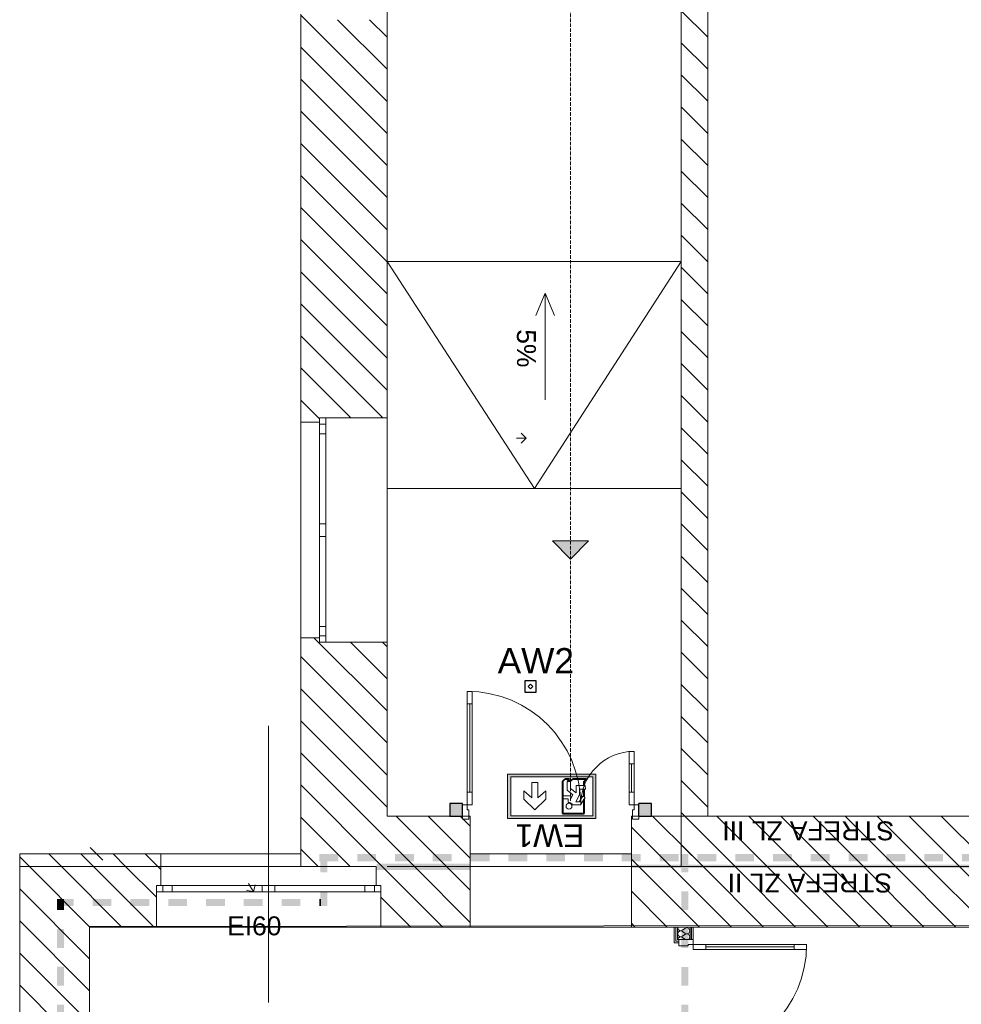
# Model space of a CAD drawing. Header units: millimetres. Extents: x -146116 to 602001, y -318793 to 100489.
# Tile 84 of 100: x 321359 to 328832, y -1383 to 6430. Entities that reach past the tile are written whole.
import ezdxf

# ---------------------------------------------------------------- set-up
doc = ezdxf.new("R2010")
doc.units = ezdxf.units.MM
doc.header["$LTSCALE"] = 0.1
doc.header["$MEASUREMENT"] = 0
doc.linetypes.add('eks Rzut parteru$0$Krawędzie ukryte', pattern=[391.222223, 282.222223, -109])
doc.layers.get('0').update_dxf_attribs({"color": 8})
for name, color, linetype, lineweight in [('eks Rzut parteru$0$01 UWAGI_Nr_pióra__6', 8, 'Continuous', 13), ('eks Rzut parteru$0$2D - Ogólne_Nr_pióra__38', 8, 'Continuous', 13), ('eks Rzut parteru$0$Nowe_2D - Ogólne_Nr_pióra__1', 8, 'Continuous', 13), ('eks Rzut parteru$0$Nowe_2D - Ogólne_Nr_pióra__38', 8, 'Continuous', 13), ('eks Rzut parteru$0$Nowe_2D - Ogólne_Nr_pióra__6', 8, 'Continuous', 13), ('eks Rzut parteru$0$Nowe_830-G Teksty Etykiety_Nr_pióra__38', 8, 'Continuous', 13), ('eks Rzut parteru$0$Nowe_830-G Teksty Etykiety_Nr_pióra__6', 8, 'Continuous', 13), ('eks Rzut parteru$0$Nowe_Drzwi ARCHICAD_Nr_pióra__27', 8, 'Continuous', 25), ('eks Rzut parteru$0$Nowe_Drzwi ARCHICAD_Nr_pióra__3', 8, 'Continuous', 13), ('eks Rzut parteru$0$Nowe_Drzwi ARCHICAD_Nr_pióra__47', 8, 'Continuous', 15), ('eks Rzut parteru$0$Nowe_Drzwi ARCHICAD_Nr_pióra__6', 8, 'Continuous', 13), ('eks Rzut parteru$0$Nowe_Konstrukcja - Stropy_Nr_pióra__38', 8, 'Continuous', 13), ('eks Rzut parteru$0$Nowe_Konstrukcja - Ściany zew_Nr_pióra__1', 8, 'Continuous', 13), ('eks Rzut parteru$0$Nowe_Konstrukcja - Ściany zew_Nr_pióra__27', 8, 'Continuous', 25), ('eks Rzut parteru$0$Nowe_Konstrukcja - Ściany zew_Nr_pióra__47', 8, 'Continuous', 15), ('eks Rzut parteru$0$Nowe_Konstrukcja - Ściany zew_Nr_pióra__67', 8, 'Continuous', 13), ('eks Rzut parteru$0$poziom_1 (1)_4_0_Nr_pióra__1_Nr_pióra__7', 8, 'Continuous', 18), ('eks Rzut parteru$0$poziom_1 (1)_4_0_Nr_pióra__21_Nr_pióra__7', 8, 'Continuous', 18), ('eks Rzut parteru$0$poziom_1 (1)_4_2D - Ogólne_Nr_pióra__102_Nr_pióra__9', 8, 'Continuous', 18), ('eks Rzut parteru$0$poziom_1 (1)_4_2D - Ogólne_Nr_pióra__81_Nr_pióra__4', 8, 'Continuous', 18), ('eks Rzut parteru$0$poziom_1 (1)_4_Konstrukcja - Stropy_Nr_pióra__81_Nr_pióra__4', 8, 'Continuous', 18), ('eks Rzut parteru$0$poziom_1 (1)_4_Konstrukcja - Ściany zew_Nr_pióra__107_Nr_pióra__10', 8, 'Continuous', 18), ('eks Rzut parteru$0$poziom_1 (1)_4_Konstrukcja - Ściany zew_Nr_pióra__27_Nr_pióra__7', 8, 'Continuous', 18), ('eks Rzut parteru$0$poziom_1 (1)_4_Okna ArchiCADa_Nr_pióra__101_Nr_pióra__252', 8, 'Continuous', 18), ('eks Rzut parteru$0$poziom_1 (1)_4_Okna ArchiCADa_Nr_pióra__27_Nr_pióra__7', 8, 'Continuous', 18), ('eks Rzut parteru$0$poziom_1 (1)_4_Okna ArchiCADa_Nr_pióra__81_Nr_pióra__4', 8, 'Continuous', 18), ('eks Rzut parteru$0$poziom_1 (1)_4_Znaczniki okien ArchiCADa_Nr_pióra__1_Nr_pióra__7', 8, 'Continuous', 18), ('Oświetlenie ewakuacyjne', 3, 'Continuous', 20)]:
    doc.layers.add(name, color=color, linetype=linetype, lineweight=lineweight)
for name, color, linetype in [('eks Rzut parteru$0$Nowe_Drzwi ARCHICAD', 8, 'Continuous'), ('eks Rzut parteru$0$Nowe_Konstrukcja - Ściany zew', 8, 'Continuous'), ('eks Rzut parteru$0$poziom_1 (1)_4_2D - Ogólne_Nr_pióra__19', 8, 'Continuous'), ('LUXIONA', 92, 'Continuous'), ('REWIZJA_1', 6, 'Continuous')]:
    doc.layers.add(name, color=color, linetype=linetype)
doc.styles.add('ARIAL', font='arial.ttf')
doc.styles.add('eks Rzut parteru$0$GENERATED_STYLE_5', font='arial.ttf')
doc.styles.add('Malanow_1_100', font='isocpeur.ttf')
pattern_1 = [(135, (247210.2, -28905.45), (127.2792, 127.2792), [])]

# ---------------------------------------------------------------- blocks, each defined once
blk = doc.blocks.new('eks Rzut parteru$0$Drzwi podwójne 21_3')
at = {"layer": 'eks Rzut parteru$0$Nowe_Drzwi ARCHICAD_Nr_pióra__27', "color": 7, "linetype": 'Continuous', "lineweight": 25}
for p, q in [((-700, 0), (-700, 10)), ((-700, -90), (-700, 0)), ((-700, -90), (-700, 0)), ((700, 0), (700, 10)), ((700, -90), (700, 0)), ((700, -90), (700, 0))]:
    blk.add_line(p, q, dxfattribs=at)
for p in [(-700, -90), (700, -90)]:
    blk.add_point(p, dxfattribs=at)
at = {"layer": 'eks Rzut parteru$0$Nowe_Drzwi ARCHICAD_Nr_pióra__3', "color": 7, "linetype": 'Continuous', "lineweight": 13}
for centre, radius, start, end in [((662, 0), 900, 90, 180), ((-662, 0), 424, 0, 90)]:
    blk.add_arc(centre, radius, start, end, dxfattribs=at)
at = {"layer": 'eks Rzut parteru$0$Nowe_Drzwi ARCHICAD_Nr_pióra__6', "color": 5, "linetype": 'Continuous', "lineweight": 13}
for p, q in [((622, 800), (622, 900)), ((622, 900), (662, 900)), ((662, 900), (662, 800)), ((622, 800), (642, 800)), ((622, 100), (622, 800)), ((662, 800), (622, 800)), ((642, 800), (662, 800)), ((642, 100), (642, 800)), ((642, 800), (642, 100)), ((642, 800), (642, 100)), ((662, 800), (662, 100)), ((-662, 424), (-662, 324)), ((-622, 424), (-662, 424)), ((-622, 324), (-622, 424)), ((-662, 324), (-662, 100)), ((-642, 324), (-662, 324)), ((-662, 324), (-622, 324)), ((-642, 100), (-642, 324)), ((-642, 324), (-642, 100)), ((-622, 324), (-642, 324)), ((-642, 324), (-642, 100)), ((-622, 100), (-622, 324)), ((-662, 100), (-642, 100)), ((-622, 100), (-662, 100)), ((-662, 100), (-662, 0)), ((-642, 100), (-622, 100)), ((-622, 0), (-622, 100)), ((642, 100), (622, 100)), ((622, 0), (622, 100)), ((622, 100), (662, 100)), ((662, 100), (642, 100)), ((662, 100), (662, 0)), ((-662, 0), (-700, 0)), ((-700, 0), (-700, -115)), ((-662, -40), (-662, 0)), ((-662, 0), (-622, 0)), ((662, 0), (622, 0)), ((700, 0), (662, 0)), ((662, 0), (662, -40)), ((700, -115), (700, 0)), ((-650, -40), (-662, -40)), ((-650, -115), (-650, -40)), ((662, -40), (650, -40)), ((650, -40), (650, -115)), ((-700, -115), (-650, -115)), ((650, -115), (700, -115))]:
    blk.add_line(p, q, dxfattribs=at)
blk = doc.blocks.new('*X100')
at = {"layer": 'eks Rzut parteru$0$2D - Ogólne_Nr_pióra__38', "linetype": 'Continuous', "lineweight": 13}
for points in [[(74105.6, 824), (74105.6, 768.3), (74250, 768.3), (74250, 824)], [(74550, 824), (74400, 824), (74400, 768.3), (74550, 768.3)], [(74850, 824), (74700, 824), (74700, 768.3), (74850, 768.3)], [(75150, 824), (75000, 824), (75000, 768.3), (75150, 768.3)], [(75450, 824), (75300, 824), (75300, 768.3), (75450, 768.3)], [(75750, 824), (75600, 824), (75600, 768.3), (75750, 768.3)], [(76050, 824), (75900, 824), (75900, 768.3), (76050, 768.3)], [(76350, 824), (76200, 824), (76200, 768.3), (76350, 768.3)], [(76650, 824), (76500, 824), (76500, 768.3), (76650, 768.3)], [(76950, 824), (76800, 824), (76800, 768.3), (76950, 768.3)], [(77250, 824), (77100, 824), (77100, 768.3), (77250, 768.3)], [(77550, 824), (77400, 824), (77400, 768.3), (77550, 768.3)], [(77850, 824), (77700, 824), (77700, 768.3), (77850, 768.3)], [(78150, 824), (78000, 824), (78000, 768.3), (78150, 768.3)], [(78450, 824), (78300, 824), (78300, 768.3), (78450, 768.3)], [(78750, 824), (78600, 824), (78600, 768.3), (78750, 768.3)], [(79050, 824), (78900, 824), (78900, 768.3), (79050, 768.3)], [(79350, 824), (79200, 824), (79200, 768.3), (79350, 768.3)], [(79650, 824), (79500, 824), (79500, 768.3), (79650, 768.3)], [(79950, 824), (79800, 824), (79800, 768.3), (79950, 768.3)], [(80250, 824), (80100, 824), (80100, 768.3), (80250, 768.3)], [(80550, 824), (80400, 824), (80400, 768.3), (80550, 768.3)], [(80850, 824), (80700, 824), (80700, 768.3), (80850, 768.3)]]:
    blk.add_hatch(color=30, dxfattribs=at).paths.add_polyline_path(points)
blk = doc.blocks.new('*X70')
at = {"layer": 'eks Rzut parteru$0$Nowe_Konstrukcja - Ściany zew_Nr_pióra__1', "color": 7, "linetype": 'Continuous', "lineweight": 13}
for p, q in [((74684.2, 827.7), (74683.9, 828)), ((74683.9, 795), (74685.7, 797.4)), ((74688, 822.3), (74684.2, 827.7)), ((74685.7, 797.4), (74688.9, 803.1)), ((74690.1, 816.1), (74688, 822.3)), ((74688.9, 803.1), (74690.4, 809.5)), ((74690.4, 809.5), (74690.1, 816.1)), ((74690.9, 816.1), (74690.6, 809.5)), ((74690.6, 809.5), (74692.1, 803.1)), ((74693, 822.3), (74690.9, 816.1)), ((74692.1, 803.1), (74695.2, 797.4)), ((74696.7, 827.7), (74693, 822.3)), ((74709.5, 778.3), (74695.2, 797.4)), ((74701.8, 831.9), (74696.7, 827.7)), ((74707.8, 834.6), (74701.8, 831.9)), ((74714.3, 835.5), (74707.8, 834.6)), ((74720.8, 834.6), (74714.3, 835.5)), ((74719, 778.3), (74733.3, 797.4)), ((74726.8, 831.9), (74720.8, 834.6)), ((74731.9, 827.7), (74726.8, 831.9)), ((74735.6, 822.3), (74731.9, 827.7)), ((74733.3, 797.4), (74736.5, 803.1)), ((74737.7, 816.1), (74735.6, 822.3)), ((74736.5, 803.1), (74738, 809.5)), ((74738, 809.5), (74737.7, 816.1)), ((74738.5, 816.1), (74738.2, 809.5)), ((74738.2, 809.5), (74739.7, 803.1)), ((74740.6, 822.3), (74738.5, 816.1)), ((74739.7, 803.1), (74742.9, 797.4)), ((74744.3, 827.7), (74740.6, 822.3)), ((74757.1, 778.3), (74742.9, 797.4)), ((74749.4, 831.9), (74744.3, 827.7)), ((74755.4, 834.6), (74749.4, 831.9)), ((74761.9, 835.5), (74755.4, 834.6)), ((74768.4, 834.6), (74761.9, 835.5)), ((74766.7, 778.3), (74781, 797.4)), ((74774.4, 831.9), (74768.4, 834.6)), ((74779.5, 827.7), (74774.4, 831.9)), ((74783.2, 822.3), (74779.5, 827.7)), ((74781, 797.4), (74783.9, 802.8)), ((74783.9, 820.1), (74783.2, 822.3)), ((74683.9, 742.1), (74690.5, 740.2)), ((74690.5, 740.2), (74703, 743.8)), ((74703, 743.8), (74711.8, 753.4)), ((74714.2, 766.2), (74709.5, 778.3)), ((74711.8, 753.4), (74714.2, 766.2)), ((74719, 778.3), (74714.4, 766.2)), ((74714.4, 766.2), (74716.8, 753.4)), ((74716.8, 753.4), (74725.6, 743.8)), ((74725.6, 743.8), (74738.1, 740.2)), ((74738.1, 740.2), (74750.6, 743.8)), ((74750.6, 743.8), (74759.4, 753.4)), ((74761.8, 766.2), (74757.1, 778.3)), ((74759.4, 753.4), (74761.8, 766.2)), ((74766.7, 778.3), (74762, 766.2)), ((74762, 766.2), (74764.4, 753.4)), ((74764.4, 753.4), (74773.2, 743.8)), ((74773.2, 743.8), (74783.9, 740.7))]:
    blk.add_line(p, q, dxfattribs=at)
blk = doc.blocks.new('eks Rzut parteru$0$Drzwi podwójne 21')
at = {"layer": 'eks Rzut parteru$0$Nowe_Drzwi ARCHICAD_Nr_pióra__3', "color": 7, "linetype": 'Continuous', "lineweight": 13}
for centre, radius, start, end in [((762, 0), 900, 90, 180), ((-762, 0), 624, 0, 90)]:
    blk.add_arc(centre, radius, start, end, dxfattribs=at)
at = {"layer": 'eks Rzut parteru$0$Nowe_Drzwi ARCHICAD_Nr_pióra__47', "color": 7, "linetype": 'Continuous', "lineweight": 15}
for p, q in [((-800, 0), (-800, -12.5)), ((-800, 0), (-800, -12.5)), ((800, 0), (800, -12.5)), ((800, 0), (800, -12.5)), ((-800, -12.5), (-800, -25)), ((-800, -12.5), (-800, -25)), ((-800, -25), (-800, -115)), ((-800, -25), (-800, -115)), ((800, -12.5), (800, -25)), ((800, -12.5), (800, -25)), ((800, -25), (800, -115)), ((800, -25), (800, -115)), ((-800, -150), (-775, -150)), ((-775, -115), (-775, -150)), ((775, -115), (775, -150)), ((800, -150), (775, -150))]:
    blk.add_line(p, q, dxfattribs=at)
at = {"layer": 'eks Rzut parteru$0$Nowe_Drzwi ARCHICAD_Nr_pióra__6', "color": 5, "linetype": 'Continuous', "lineweight": 13}
for p, q in [((722, 800), (722, 900)), ((722, 900), (762, 900)), ((762, 900), (762, 800)), ((722, 800), (742, 800)), ((722, 100), (722, 800)), ((762, 800), (722, 800)), ((742, 800), (762, 800)), ((742, 100), (742, 800)), ((742, 800), (742, 100)), ((742, 800), (742, 100)), ((762, 800), (762, 100)), ((-762, 624), (-762, 524)), ((-722, 624), (-762, 624)), ((-722, 524), (-722, 624)), ((-762, 524), (-762, 100)), ((-742, 524), (-762, 524)), ((-762, 524), (-722, 524)), ((-742, 100), (-742, 524)), ((-742, 524), (-742, 100)), ((-722, 524), (-742, 524)), ((-742, 524), (-742, 100)), ((-722, 100), (-722, 524)), ((-762, 100), (-742, 100)), ((-722, 100), (-762, 100)), ((-762, 100), (-762, 0)), ((-742, 100), (-722, 100)), ((-722, 0), (-722, 100)), ((742, 100), (722, 100)), ((722, 0), (722, 100)), ((722, 100), (762, 100)), ((762, 100), (742, 100)), ((762, 100), (762, 0)), ((-762, 0), (-800, 0)), ((-800, 0), (-800, -115)), ((-762, -40), (-762, 0)), ((-762, 0), (-722, 0)), ((762, 0), (722, 0)), ((800, 0), (762, 0)), ((762, 0), (762, -40)), ((800, -115), (800, 0)), ((-750, -40), (-762, -40)), ((-750, -115), (-750, -40)), ((762, -40), (750, -40)), ((750, -40), (750, -115)), ((-800, -115), (-750, -115)), ((750, -115), (800, -115))]:
    blk.add_line(p, q, dxfattribs=at)
blk = doc.blocks.new('*X108')
at = {"layer": 'eks Rzut parteru$0$2D - Ogólne_Nr_pióra__38', "linetype": 'Continuous', "lineweight": 13}
for points in [[(74105.6, -2040.8), (74105.6, -2096.6), (74249.9, -2096.6), (74249.9, -2040.8)], [(74399.9, -2040.8), (74399.9, -2096.6), (74516.2, -2096.6), (74516.2, -2040.8)]]:
    blk.add_hatch(color=30, dxfattribs=at).paths.add_polyline_path(points)
blk = doc.blocks.new('*X107')
at = {"layer": 'eks Rzut parteru$0$2D - Ogólne_Nr_pióra__38', "linetype": 'Continuous', "lineweight": 13}
for points in [[(74460.4, -2103.7), (74516.2, -2103.7), (74516.2, -2090.4), (74460.4, -2090.4)], [(74516.2, -2253.7), (74460.4, -2253.7), (74460.4, -2403.7), (74516.2, -2403.7)], [(74516.2, -2553.7), (74460.4, -2553.7), (74460.4, -2703.7), (74516.2, -2703.7)], [(74516.2, -2853.7), (74460.4, -2853.7), (74460.4, -3003.7), (74516.2, -3003.7)], [(74516.2, -3153.7), (74460.4, -3153.7), (74460.4, -3303.7), (74516.2, -3303.7)], [(74516.2, -3453.7), (74460.4, -3453.7), (74460.4, -3603.7), (74516.2, -3603.7)], [(74516.2, -3753.7), (74460.4, -3753.7), (74460.4, -3903.7), (74516.2, -3903.7)], [(74516.2, -4053.7), (74460.4, -4053.7), (74460.4, -4185.6), (74516.2, -4185.6)]]:
    blk.add_hatch(color=30, dxfattribs=at).paths.add_polyline_path(points)
blk = doc.blocks.new('eks Rzut parteru$0$ARROWHEAD_8')
at = {"color": 0, "linetype": 'Continuous', "lineweight": 0}
blk.add_line((0, 0), (-1, 0), dxfattribs=at)
at = {"color": 0, "linetype": 'Continuous', "lineweight": 0, "flags": 128}
blk.add_lwpolyline([(-0.525, 0.525), (0, 0), (-0.525, -0.525)], dxfattribs=at)
blk = doc.blocks.new('*X106')
at = {"layer": 'eks Rzut parteru$0$2D - Ogólne_Nr_pióra__38', "linetype": 'Continuous', "lineweight": 13}
for points in [[(74460.4, -4129.9), (74460.4, -4185.6), (74549.8, -4185.6), (74549.8, -4129.9)], [(74849.8, -4129.9), (74699.8, -4129.9), (74699.8, -4185.6), (74849.8, -4185.6)], [(75149.8, -4129.9), (74999.8, -4129.9), (74999.8, -4185.6), (75149.8, -4185.6)], [(75449.8, -4129.9), (75299.8, -4129.9), (75299.8, -4185.6), (75449.8, -4185.6)], [(75749.8, -4129.9), (75599.8, -4129.9), (75599.8, -4185.6), (75749.8, -4185.6)], [(76049.8, -4129.9), (75899.8, -4129.9), (75899.8, -4185.6), (76049.8, -4185.6)], [(76349.8, -4129.9), (76199.8, -4129.9), (76199.8, -4185.6), (76349.8, -4185.6)], [(76649.8, -4129.9), (76499.8, -4129.9), (76499.8, -4185.6), (76649.8, -4185.6)], [(76949.8, -4129.9), (76799.8, -4129.9), (76799.8, -4185.6), (76949.8, -4185.6)], [(77249.8, -4129.9), (77099.8, -4129.9), (77099.8, -4185.6), (77249.8, -4185.6)], [(77549.8, -4129.9), (77399.8, -4129.9), (77399.8, -4185.6), (77549.8, -4185.6)], [(77849.8, -4129.9), (77699.8, -4129.9), (77699.8, -4185.6), (77849.8, -4185.6)], [(78149.8, -4129.9), (77999.8, -4129.9), (77999.8, -4185.6), (78149.8, -4185.6)], [(78449.8, -4129.9), (78299.8, -4129.9), (78299.8, -4185.6), (78449.8, -4185.6)], [(78749.8, -4129.9), (78599.8, -4129.9), (78599.8, -4185.6), (78749.8, -4185.6)], [(79049.8, -4129.9), (78899.8, -4129.9), (78899.8, -4185.6), (79049.8, -4185.6)], [(79349.8, -4129.9), (79199.8, -4129.9), (79199.8, -4185.6), (79349.8, -4185.6)], [(79649.8, -4129.9), (79499.8, -4129.9), (79499.8, -4185.6), (79649.8, -4185.6)], [(79949.8, -4129.9), (79799.8, -4129.9), (79799.8, -4185.6), (79949.8, -4185.6)], [(80249.8, -4129.9), (80099.8, -4129.9), (80099.8, -4185.6), (80249.8, -4185.6)], [(80549.8, -4129.9), (80399.8, -4129.9), (80399.8, -4185.6), (80549.8, -4185.6)], [(80849.8, -4129.9), (80699.8, -4129.9), (80699.8, -4185.6), (80849.8, -4185.6)]]:
    blk.add_hatch(color=30, dxfattribs=at).paths.add_polyline_path(points)
blk = doc.blocks.new('*X99')
at = {"layer": 'eks Rzut parteru$0$2D - Ogólne_Nr_pióra__38', "linetype": 'Continuous', "lineweight": 13}
for points in [[(74105.6, 6896.3), (74161.4, 6896.3), (74161.4, 6986.8), (74105.6, 6986.8)], [(74161.4, 6746.3), (74105.6, 6746.3), (74105.6, 6596.3), (74161.4, 6596.3)], [(74161.4, 6446.3), (74105.6, 6446.3), (74105.6, 6296.3), (74161.4, 6296.3)], [(74161.4, 6146.3), (74105.6, 6146.3), (74105.6, 5996.3), (74161.4, 5996.3)], [(74161.4, 5846.3), (74105.6, 5846.3), (74105.6, 5696.3), (74161.4, 5696.3)], [(74161.4, 5546.3), (74105.6, 5546.3), (74105.6, 5396.3), (74161.4, 5396.3)], [(74161.4, 5246.3), (74105.6, 5246.3), (74105.6, 5096.3), (74161.4, 5096.3)], [(74161.4, 4946.3), (74105.6, 4946.3), (74105.6, 4796.3), (74161.4, 4796.3)], [(74161.4, 4646.3), (74105.6, 4646.3), (74105.6, 4496.3), (74161.4, 4496.3)], [(74161.4, 4346.3), (74105.6, 4346.3), (74105.6, 4196.3), (74161.4, 4196.3)], [(74161.4, 4046.3), (74105.6, 4046.3), (74105.6, 3896.3), (74161.4, 3896.3)], [(74161.4, 3746.3), (74105.6, 3746.3), (74105.6, 3596.3), (74161.4, 3596.3)], [(74161.4, 3446.3), (74105.6, 3446.3), (74105.6, 3296.3), (74161.4, 3296.3)], [(74161.4, 3146.3), (74105.6, 3146.3), (74105.6, 2996.3), (74161.4, 2996.3)], [(74161.4, 2846.3), (74105.6, 2846.3), (74105.6, 2696.3), (74161.4, 2696.3)], [(74161.4, 2546.3), (74105.6, 2546.3), (74105.6, 2396.3), (74161.4, 2396.3)], [(74161.4, 2246.3), (74105.6, 2246.3), (74105.6, 2096.3), (74161.4, 2096.3)], [(74161.4, 1946.3), (74105.6, 1946.3), (74105.6, 1796.3), (74161.4, 1796.3)], [(74161.4, 1646.3), (74105.6, 1646.3), (74105.6, 1496.3), (74161.4, 1496.3)], [(74161.4, 1346.3), (74105.6, 1346.3), (74105.6, 1196.3), (74161.4, 1196.3)], [(74161.4, 1046.3), (74105.6, 1046.3), (74105.6, 896.3), (74161.4, 896.3)], [(74161.4, 746.3), (74105.6, 746.3), (74105.6, 596.3), (74161.4, 596.3)], [(74161.4, 446.3), (74105.6, 446.3), (74105.6, 296.3), (74161.4, 296.3)], [(74161.4, 146.3), (74105.6, 146.3), (74105.6, -3.7), (74161.4, -3.7)], [(74161.4, -153.7), (74105.6, -153.7), (74105.6, -303.7), (74161.4, -303.7)], [(74161.4, -453.7), (74105.6, -453.7), (74105.6, -603.7), (74161.4, -603.7)], [(74161.4, -753.7), (74105.6, -753.7), (74105.6, -903.7), (74161.4, -903.7)], [(74161.4, -1053.7), (74105.6, -1053.7), (74105.6, -1203.7), (74161.4, -1203.7)], [(74161.4, -1353.7), (74105.6, -1353.7), (74105.6, -1503.7), (74161.4, -1503.7)], [(74161.4, -1653.7), (74105.6, -1653.7), (74105.6, -1803.7), (74161.4, -1803.7)], [(74161.4, -1953.7), (74105.6, -1953.7), (74105.6, -2103.7), (74161.4, -2103.7)]]:
    blk.add_hatch(color=30, dxfattribs=at).paths.add_polyline_path(points)
blk = doc.blocks.new('eks Rzut parteru')
at = {"layer": 'eks Rzut parteru$0$Nowe_Konstrukcja - Ściany zew', "linetype": 'Continuous', "lineweight": 0}
for points in [[(235824.3, -9985.5), (235824.3, -10085.5), (235924.3, -10085.5), (235924.3, -9985.5)], [(237424.3, -10085.5), (237424.3, -9985.5), (237324.3, -9985.5), (237324.3, -10085.5)]]:
    blk.add_hatch(color=256, dxfattribs=at).paths.add_polyline_path(points)
at = {"layer": 'eks Rzut parteru$0$poziom_1 (1)_4_2D - Ogólne_Nr_pióra__102_Nr_pióra__9', "linetype": 'Continuous', "lineweight": 18}
h = blk.add_hatch(dxfattribs=at)
h.set_pattern_fill('BLOCZKI_CERAMICZNE_0004', color=256, angle=270, style=0, pattern_type=2)
h.set_pattern_definition(pattern_1)
h.paths.add_polyline_path([(233530.2, -10485.5), (233530.2, -10385.5), (232410.2, -10385.5), (232410.2, -10485.5)])
at = {"layer": 'eks Rzut parteru$0$poziom_1 (1)_4_2D - Ogólne_Nr_pióra__19', "linetype": 'Continuous', "lineweight": 0}
for points in [[(235242.7, -10513.1), (235983.4, -10513.1), (235983.4, -10462.4), (235242.7, -10462.4)], [(237268.9, -10497.1), (243882.3, -10497.1), (243882.3, -10469.3), (237268.9, -10469.3)], [(232411.6, -10489.1), (233529.4, -10489.1), (233529.4, -10482.6), (232411.6, -10482.6)]]:
    blk.add_hatch(color=256, dxfattribs=at).paths.add_polyline_path(points)
at = {"layer": 'eks Rzut parteru$0$poziom_1 (1)_4_Konstrukcja - Ściany zew_Nr_pióra__107_Nr_pióra__10', "linetype": 'Continuous', "lineweight": 18}
h = blk.add_hatch(dxfattribs=at)
h.set_pattern_fill('BLOCZKI_CERAMICZNE_0004', color=256, angle=270, style=0, pattern_type=2)
h.set_pattern_definition(pattern_1)
h.paths.add_polyline_path([(237660.2, -10485.5), (237870.2, -10485.5), (237870.2, -3175.5), (237660.2, -3175.5)])
h = blk.add_hatch(dxfattribs=at)
h.set_pattern_fill('BLOCZKI_CERAMICZNE_0004', color=256, angle=270, style=0, pattern_type=2)
h.set_pattern_definition(pattern_1)
h.paths.add_polyline_path([(234640.2, -6960.5), (234790.2, -6960.5), (234790.2, -6925.5), (235325.2, -6925.5), (235325.2, -3765.5), (234790.2, -3765.5), (234790.2, -3720.5), (234640.2, -3720.5)])
h = blk.add_hatch(dxfattribs=at)
h.set_pattern_fill('BLOCZKI_CERAMICZNE_0004', color=256, angle=270, style=0, pattern_type=2)
h.set_pattern_definition(pattern_1)
h.paths.add_polyline_path([(235325.2, -10485.5), (235325.2, -8705.5), (234790.2, -8705.5), (234790.2, -8670.5), (234640.2, -8670.5), (234640.2, -10485.5)])
h = blk.add_hatch(dxfattribs=at)
h.set_pattern_fill('BLOCZKI_CERAMICZNE_0004', color=256, angle=270, style=0, pattern_type=2)
h.set_pattern_definition(pattern_1)
h.paths.add_polyline_path([(235325.2, -10485.4), (235985.2, -10485.4), (235985.2, -10085.4), (235325.2, -10085.4)])
h = blk.add_hatch(dxfattribs=at)
h.set_pattern_fill('BLOCZKI_CERAMICZNE_0004', color=256, angle=270, style=0, pattern_type=2)
h.set_pattern_definition(pattern_1)
h.paths.add_polyline_path([(237265.2, -10485.4), (237730.2, -10485.4), (237730.2, -10085.4), (237265.2, -10085.4)])
h = blk.add_hatch(dxfattribs=at)
h.set_pattern_fill('BLOCZKI_CERAMICZNE_0004', color=256, angle=270, style=0, pattern_type=2)
h.set_pattern_definition(pattern_1)
h.paths.add_polyline_path([(243270.2, -10085.4), (237730.2, -10085.4), (237730.2, -10485.4), (243270.2, -10485.4)])
h = blk.add_hatch(dxfattribs=at)
h.set_pattern_fill('BLOCZKI_CERAMICZNE_0004', color=256, angle=270, style=0, pattern_type=2)
h.set_pattern_definition(pattern_1)
h.paths.add_polyline_path([(232965.2, -12115.5), (232965.2, -10965.5), (232410.2, -10485.5), (232410.2, -12115.5)])
h = blk.add_hatch(dxfattribs=at)
h.set_pattern_fill('BLOCZKI_CERAMICZNE_0004', color=256, angle=270, style=0, pattern_type=2)
h.set_pattern_definition(pattern_1)
h.paths.add_polyline_path([(232965.2, -10965.5), (233495.2, -10965.5), (233495.2, -10635.5), (233530.2, -10635.5), (233530.2, -10485.5), (232410.2, -10485.5)])
h = blk.add_hatch(dxfattribs=at)
h.set_pattern_fill('BLOCZKI_CERAMICZNE_0004', color=256, angle=270, style=0, pattern_type=2)
h.set_pattern_definition(pattern_1)
h.paths.add_polyline_path([(235985.2, -10965.5), (235985.2, -10485.5), (235240.2, -10485.5), (235240.2, -10635.5), (235275.2, -10635.5), (235275.2, -10965.5)])
h = blk.add_hatch(dxfattribs=at)
h.set_pattern_fill('BLOCZKI_CERAMICZNE_0004', color=256, angle=270, style=0, pattern_type=2)
h.set_pattern_definition(pattern_1)
h.paths.add_polyline_path([(241125.2, -10965.5), (241125.2, -10485.5), (237265.2, -10485.5), (237265.2, -10965.5)])
at = {"layer": 'eks Rzut parteru$0$Nowe_2D - Ogólne_Nr_pióra__1', "linetype": 'Continuous', "lineweight": 18}
for p, q in [((232970, -10335.5), (233070, -10435.5)), ((233029.5, -10485.5), (232842, -10485.5))]:
    blk.add_line(p, q, dxfattribs=at)
at = {"layer": 'eks Rzut parteru$0$Nowe_2D - Ogólne_Nr_pióra__38', "linetype": 'eks Rzut parteru$0$Krawędzie ukryte', "lineweight": 13}
blk.add_line((236780.9, 978), (236780.9, -9985.5), dxfattribs=at)
at = {"layer": 'eks Rzut parteru$0$Nowe_2D - Ogólne_Nr_pióra__6', "linetype": 'Continuous', "lineweight": 13}
for p, q in [((237660.2, -5685.5), (235325.2, -5685.5)), ((236495.2, -7485.5), (235325.2, -5685.5)), ((235325.2, -10085.5), (235325.2, -5685.5)), ((237660.2, -5685.5), (236495.2, -7485.5)), ((237660.2, -5685.5), (237660.2, -10085.5)), ((236506, -6113.8), (236580.3, -5935.5)), ((236580.3, -6782.3), (236580.3, -5935.5)), ((236580.3, -5935.5), (236654.6, -6113.8)), ((235325.2, -7485.5), (237660.2, -7485.5)), ((235985.2, -10085.5), (235325.2, -10085.5)), ((235985.2, -10385.4), (235985.2, -10085.5)), ((237660.2, -10085.5), (237265.2, -10085.5)), ((237265.2, -10085.5), (237265.2, -10385.4)), ((237265.2, -10385.4), (235985.2, -10385.4))]:
    blk.add_line(p, q, dxfattribs=at)
at = {"layer": 'eks Rzut parteru$0$Nowe_Konstrukcja - Stropy_Nr_pióra__38', "linetype": 'Continuous', "lineweight": 13}
for p, q in [((236780.9, -8045.3), (236637.3, -7901.6)), ((236637.3, -7901.6), (236924.5, -7901.6)), ((236924.5, -7901.6), (236780.9, -8045.3))]:
    blk.add_line(p, q, dxfattribs=at)
blk.add_solid([(236637.3, -7901.6), (236924.5, -7901.6), (236780.9, -8045.3)], dxfattribs=at)
at = {"layer": 'eks Rzut parteru$0$Nowe_Konstrukcja - Ściany zew_Nr_pióra__27', "linetype": 'Continuous', "lineweight": 25}
for p, q in [((235924.3, -10085.5), (235924.3, -9985.5)), ((237324.3, -10085.5), (237324.3, -9985.5))]:
    blk.add_line(p, q, dxfattribs=at)
at = {"layer": 'eks Rzut parteru$0$Nowe_Konstrukcja - Ściany zew_Nr_pióra__27', "linetype": 'Continuous', "lineweight": 25, "flags": 128}
for points in [[(235924.3, -9985.5), (235824.3, -9985.5)], [(235824.3, -9985.5), (235824.3, -10085.5)], [(237424.3, -9985.5), (237324.3, -9985.5)], [(237424.3, -10085.5), (237424.3, -9985.5)], [(235824.3, -10085.5), (235924.3, -10085.5)], [(237324.3, -10085.5), (237424.3, -10085.5)]]:
    blk.add_lwpolyline(points, dxfattribs=at)
at = {"layer": 'eks Rzut parteru$0$Nowe_Konstrukcja - Ściany zew_Nr_pióra__27', "linetype": 'Continuous', "lineweight": 25}
for p in [(235924.3, -10085.5), (237324.3, -10085.5)]:
    blk.add_point(p, dxfattribs=at)
at = {"layer": 'eks Rzut parteru$0$Nowe_Konstrukcja - Ściany zew_Nr_pióra__47', "linetype": 'Continuous', "lineweight": 15}
for p, q in [((237605.2, -10965.5), (237605.2, -11090.5)), ((237640.2, -11090.5), (237605.2, -11090.5)), ((237640.2, -11065.5), (237640.2, -11090.5)), ((237755.2, -11065.5), (237640.2, -11065.5))]:
    blk.add_line(p, q, dxfattribs=at)
at = {"layer": 'eks Rzut parteru$0$Nowe_Konstrukcja - Ściany zew_Nr_pióra__47', "linetype": 'Continuous', "lineweight": 15, "flags": 128}
for points in [[(237755.2, -10965.5), (237605.2, -10965.5)], [(237755.2, -11065.5), (237755.2, -10965.5)]]:
    blk.add_lwpolyline(points, dxfattribs=at)
at = {"layer": 'eks Rzut parteru$0$Nowe_Konstrukcja - Ściany zew_Nr_pióra__67', "linetype": 'Continuous', "lineweight": 13}
for p, q in [((237617.7, -10965.5), (237617.7, -11065.5)), ((237630.2, -10965.5), (237630.2, -11065.5)), ((237730.2, -11065.5), (237730.2, -10965.5)), ((237742.7, -11065.5), (237742.7, -10965.5)), ((237617.7, -11065.5), (237617.7, -11078)), ((237617.7, -11078), (237640.2, -11078)), ((237630.2, -11065.5), (237640.2, -11065.5))]:
    blk.add_line(p, q, dxfattribs=at)
at = {"layer": 'eks Rzut parteru$0$poziom_1 (1)_4_0_Nr_pióra__1_Nr_pióra__7', "linetype": 'Continuous', "lineweight": 18}
blk.add_line((233530.2, -10385.5), (234640.2, -10385.5), dxfattribs=at)
at = {"layer": 'eks Rzut parteru$0$poziom_1 (1)_4_0_Nr_pióra__21_Nr_pióra__7', "linetype": 'Continuous', "lineweight": 18}
blk.add_line((233530.2, -10385.5), (233530.2, -10485.5), dxfattribs=at)
at = {"layer": 'eks Rzut parteru$0$poziom_1 (1)_4_0_Nr_pióra__21_Nr_pióra__7', "linetype": 'Continuous', "lineweight": 18, "flags": 128}
for points in [[(232410.2, -10485.5), (232410.2, -10385.5), (233530.2, -10385.5)], [(235240.2, -10485.5), (234640.2, -10485.4)]]:
    blk.add_lwpolyline(points, dxfattribs=at)
at = {"layer": 'eks Rzut parteru$0$poziom_1 (1)_4_2D - Ogólne_Nr_pióra__81_Nr_pióra__4', "linetype": 'Continuous', "lineweight": 18}
blk.add_line((237265.2, -10485.5), (235985.2, -10485.5), dxfattribs=at)
at = {"layer": 'eks Rzut parteru$0$poziom_1 (1)_4_Konstrukcja - Stropy_Nr_pióra__81_Nr_pióra__4', "linetype": 'Continuous', "lineweight": 18, "flags": 128}
for points in [[(234635.2, 94.5), (234635.2, 1574.5), (235185.2, 1574.5), (235185.2, 9124.5), (234634.9, 9124.5), (234634.9, 10624.9), (235185.2, 10604.5), (235180.5, 11256.3), (237660.2, 11264.5), (243270.2, 11264.5), (243270.2, -10085.5), (237265.2, -10085.5), (237265.2, -10965.5), (235985.2, -10965.5), (235985.2, -10085.5), (235325.2, -10085.5), (235325.2, -1015.5), (235185.2, -1015.5), (235185.2, 94.5)], [(232525.2, -12725.5), (232965.2, -12725.5), (232965.2, -10960.7), (241125.2, -10950.8), (241125.2, -10965.5), (241425.2, -10965.5), (241425.2, -14175.5), (241125.2, -14175.5), (241125.2, -16865.5)]]:
    blk.add_lwpolyline(points, dxfattribs=at)
at = {"layer": 'eks Rzut parteru$0$poziom_1 (1)_4_Konstrukcja - Ściany zew_Nr_pióra__27_Nr_pióra__7', "linetype": 'Continuous', "lineweight": 18}
for p, q in [((234790.2, -6960.5), (234790.2, -6925.5)), ((234790.2, -6925.5), (235325.2, -6925.5)), ((234640.2, -6960.5), (234790.2, -6960.5)), ((234640.2, -8670.5), (234790.2, -8670.5)), ((234790.2, -8670.5), (234790.2, -8705.5)), ((234790.2, -8705.5), (235325.2, -8705.5)), ((235985.2, -10085.4), (235985.2, -10485.4)), ((237265.2, -10085.4), (237265.2, -10485.4)), ((243270.2, -10085.4), (237265.2, -10085.4)), ((233530.2, -10485.5), (233530.2, -10635.5)), ((235240.2, -10485.5), (235240.2, -10635.5)), ((235985.2, -10965.5), (235985.2, -10485.5)), ((237265.2, -10965.5), (237265.2, -10485.5)), ((243270.2, -10485.5), (237870.2, -10485.5)), ((233495.2, -10635.5), (233495.2, -10965.5)), ((233530.2, -10635.5), (233495.2, -10635.5)), ((235240.2, -10635.5), (235275.2, -10635.5)), ((235275.2, -10635.5), (235275.2, -10965.5))]:
    blk.add_line(p, q, dxfattribs=at)
at = {"layer": 'eks Rzut parteru$0$poziom_1 (1)_4_Konstrukcja - Ściany zew_Nr_pióra__27_Nr_pióra__7', "linetype": 'Continuous', "lineweight": 18, "flags": 128}
for points in [[(237660.2, -3175.5), (237660.2, -10485.5)], [(237870.2, -10085.4), (237870.2, -3175.5)], [(234640.2, -3720.5), (234640.2, -6960.5)], [(235325.2, -6925.5), (235325.2, -3765.5)], [(234640.2, -8670.5), (234640.2, -10485.5)], [(235325.2, -10085.4), (235325.2, -8705.5)], [(235985.2, -10085.4), (235325.2, -10085.4)], [(232410.2, -10485.5), (232410.2, -12115.5)], [(233530.2, -10485.5), (232410.2, -10485.5)], [(235325.2, -10485.5), (235325.2, -10485.4)], [(235325.2, -10485.4), (235985.2, -10485.4)], [(235985.2, -10485.5), (235325.2, -10485.5)], [(237265.2, -10485.4), (243270.2, -10485.4)], [(237660.2, -10485.5), (237265.2, -10485.5)], [(232965.2, -15875.5), (232965.2, -10965.5)], [(232965.2, -10965.5), (233495.2, -10965.5)], [(235275.2, -10965.5), (235985.2, -10965.5)], [(237265.2, -10965.5), (241125.2, -10965.5)]]:
    blk.add_lwpolyline(points, dxfattribs=at)
at = {"layer": 'eks Rzut parteru$0$poziom_1 (1)_4_Okna ArchiCADa_Nr_pióra__101_Nr_pióra__252', "linetype": 'Continuous', "lineweight": 18}
for p, q in [((234790.2, -6925.5), (234790.2, -7050.5)), ((234840.2, -7050.5), (234840.2, -6925.5)), ((234790.2, -7050.5), (234840.2, -7050.5)), ((234790.2, -7765.5), (234790.2, -7865.5)), ((234840.2, -7765.5), (234790.2, -7765.5)), ((234840.2, -7865.5), (234840.2, -7765.5)), ((234790.2, -7865.5), (234840.2, -7865.5)), ((234840.2, -8580.5), (234790.2, -8580.5)), ((234790.2, -8580.5), (234790.2, -8705.5)), ((234840.2, -8705.5), (234840.2, -8580.5)), ((233495.2, -10635.5), (233620.2, -10635.5)), ((233620.2, -10685.5), (233495.2, -10685.5)), ((233620.2, -10635.5), (233620.2, -10685.5)), ((234335.2, -10685.5), (234335.2, -10635.5)), ((234335.2, -10635.5), (234435.2, -10635.5)), ((234435.2, -10685.5), (234335.2, -10685.5)), ((234435.2, -10635.5), (234435.2, -10685.5)), ((235150.2, -10685.5), (235150.2, -10635.5)), ((235150.2, -10635.5), (235275.2, -10635.5)), ((235275.2, -10685.5), (235150.2, -10685.5))]:
    blk.add_line(p, q, dxfattribs=at)
at = {"layer": 'eks Rzut parteru$0$poziom_1 (1)_4_Okna ArchiCADa_Nr_pióra__27_Nr_pióra__7', "linetype": 'Continuous', "lineweight": 18}
for p, q in [((234790.2, -6925.5), (234840.2, -6925.5)), ((234790.2, -6960.5), (234790.2, -6925.5)), ((234790.2, -8670.5), (234790.2, -8705.5)), ((234790.2, -8705.5), (234840.2, -8705.5)), ((233495.2, -10635.5), (233495.2, -10685.5)), ((233530.2, -10635.5), (233495.2, -10635.5)), ((235240.2, -10635.5), (235275.2, -10635.5)), ((235275.2, -10635.5), (235275.2, -10685.5))]:
    blk.add_line(p, q, dxfattribs=at)
at = {"layer": 'eks Rzut parteru$0$poziom_1 (1)_4_Okna ArchiCADa_Nr_pióra__81_Nr_pióra__4', "linetype": 'Continuous', "lineweight": 18}
for p, q in [((235325.2, -8705.5), (235325.2, -6925.5)), ((234640.2, -8670.5), (234640.2, -6960.5)), ((234790.2, -6975.5), (234840.2, -6975.5)), ((234790.2, -7050.5), (234790.2, -7765.5)), ((234840.2, -7765.5), (234840.2, -7050.5)), ((234790.2, -7865.5), (234790.2, -8580.5)), ((234840.2, -8580.5), (234840.2, -7865.5)), ((234790.2, -8655.5), (234840.2, -8655.5)), ((235240.2, -10485.5), (233530.2, -10485.5)), ((233545.2, -10635.5), (233545.2, -10685.5)), ((233620.2, -10635.5), (234335.2, -10635.5)), ((234335.2, -10685.5), (233620.2, -10685.5)), ((234435.2, -10635.5), (235150.2, -10635.5)), ((235150.2, -10685.5), (234435.2, -10685.5)), ((235225.2, -10635.5), (235225.2, -10685.5)), ((235275.2, -10965.5), (233495.2, -10965.5))]:
    blk.add_line(p, q, dxfattribs=at)
at = {"layer": 'eks Rzut parteru$0$poziom_1 (1)_4_Znaczniki okien ArchiCADa_Nr_pióra__1_Nr_pióra__7', "linetype": 'Continuous', "lineweight": 18}
blk.add_line((234385.2, -9368.2), (234385.2, -11565.5), dxfattribs=at)
at = {"layer": 'eks Rzut parteru$0$01 UWAGI_Nr_pióra__6', "xscale": 76.00000000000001, "yscale": 76.00000000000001, "zscale": 76.00000000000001}
blk.add_blockref('eks Rzut parteru$0$ARROWHEAD_8', (236429.4, -7086.4), dxfattribs=at)
at = {"layer": 'eks Rzut parteru$0$01 UWAGI_Nr_pióra__6', "xscale": 76, "yscale": 76, "zscale": 76, "rotation": 301.8226001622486}
blk.add_blockref('eks Rzut parteru$0$ARROWHEAD_8', (234265.2, -10685.5), dxfattribs=at)
at = {"layer": 'eks Rzut parteru$0$2D - Ogólne_Nr_pióra__38', "linetype": 'Continuous', "lineweight": 13, "rotation": 270}
for name in ['*X99', '*X108', '*X100', '*X107', '*X106']:
    blk.add_blockref(name, (236892.3, 63718.5), dxfattribs=at)
at = {"layer": 'eks Rzut parteru$0$Nowe_Drzwi ARCHICAD', "linetype": 'Continuous', "lineweight": 13, "xscale": -1, "zscale": 1000}
blk.add_blockref('eks Rzut parteru$0$Drzwi podwójne 21_3', (236624.3, -9995.5), dxfattribs=at)
at = {"layer": 'eks Rzut parteru$0$Nowe_Drzwi ARCHICAD', "linetype": 'Continuous', "lineweight": 13, "xscale": -1, "zscale": 1000, "rotation": 270}
blk.add_blockref('eks Rzut parteru$0$Drzwi podwójne 21', (237755.2, -11865.5), dxfattribs=at)
at = {"layer": 'eks Rzut parteru$0$Nowe_Konstrukcja - Ściany zew', "lineweight": 25, "rotation": 270}
blk.add_blockref('*X70', (236892.3, 63718.5), dxfattribs=at)
at = {"layer": 'eks Rzut parteru$0$Nowe_830-G Teksty Etykiety_Nr_pióra__38', "linetype": 'Continuous', "lineweight": 13, "style": 'eks Rzut parteru$0$GENERATED_STYLE_5'}
for s, p in [('STREFA ZL III', (239348.9, -10127)), ('STREFA ZL II', (239332.7, -10541.1))]:
    blk.add_text(s, height=150, rotation=180, dxfattribs=at).set_placement(p)
blk.add_text('EI60', height=150, dxfattribs=at).set_placement((234056.4, -11031.1))
at = {"layer": 'eks Rzut parteru$0$Nowe_830-G Teksty Etykiety_Nr_pióra__6', "linetype": 'Continuous', "lineweight": 13, "style": 'eks Rzut parteru$0$GENERATED_STYLE_5'}
blk.add_text('5%', height=150, rotation=270, dxfattribs=at).set_placement((236356.6, -6222.2))
blk = doc.blocks.new('DG')
at = {"layer": 'Oświetlenie ewakuacyjne', "linetype": 'ByBlock'}
h = blk.add_hatch(color=256, dxfattribs=at)
h.paths.add_polyline_path([(-0.92, 34.23), (69.08, 34.23), (69.08, -0.77), (-0.92, -0.77)])
h.paths.add_polyline_path([(1.54, 32.26), (66.63, 32.26), (66.63, 1.21), (1.54, 1.21)], flags=16)
at = {"layer": 'Oświetlenie ewakuacyjne'}
for p, q in [((12.09, 19.05), (20.78, 27.53)), ((20.78, 27.53), (29.47, 19.05)), ((57, 23.48), (50.5, 23.49)), ((60.56, 17.65), (57, 23.48)), ((12.09, 12.28), (12.09, 19.05)), ((18.37, 17.8), (12.09, 12.28)), ((18.37, 5.81), (18.37, 17.8)), ((29.47, 12.28), (23.19, 17.8)), ((23.19, 17.8), (23.19, 5.81)), ((29.47, 19.05), (29.47, 12.28)), ((47.27, 18.64), (42.7, 18.64)), ((42.7, 18.64), (42.7, 16.29)), ((42.7, 16.29), (49.38, 16.28)), ((47.27, 21.68), (47.27, 18.64)), ((49.38, 16.28), (49.38, 18.44)), ((49.38, 18.44), (50.94, 15.55)), ((56.23, 15.6), (53.21, 21.11)), ((53.21, 21.11), (55.91, 21.11)), ((55.91, 21.11), (58.82, 16.48)), ((58.82, 16.48), (60.56, 17.65)), ((50.94, 15.55), (46.32, 11.89)), ((46.32, 11.89), (46.32, 4.82)), ((48.88, 10.54), (53.52, 13.99)), ((48.88, 4.82), (48.88, 10.54)), ((53.52, 13.99), (53.51, 8.22)), ((53.51, 8.22), (60.78, 8.22)), ((56.23, 10.93), (56.23, 15.6)), ((60.79, 10.93), (56.23, 10.93)), ((60.78, 8.22), (60.79, 10.93)), ((23.19, 5.81), (18.37, 5.81)), ((46.32, 4.82), (48.88, 4.82)), ((46.75, 4.39), (49.31, 4.39))]:
    blk.add_line(p, q, dxfattribs=at)
at = {"layer": 'Oświetlenie ewakuacyjne', "lineweight": 40}
for p, q in [((42.7, 30.38), (59.77, 30.38)), ((42.7, 4.82), (42.7, 30.38)), ((59.77, 30.38), (59.77, 18.95)), ((59.77, 17.11), (59.77, 10.93)), ((59.77, 8.22), (59.77, 4.82)), ((42.7, 4.82), (44.51, 3.02)), ((48.13, 3.02), (44.51, 3.02)), ((46.75, 4.39), (48.13, 3.02)), ((49.31, 4.39), (50.69, 3.02)), ((61.58, 3.02), (50.69, 3.02)), ((59.77, 4.82), (61.58, 3.02))]:
    blk.add_line(p, q, dxfattribs=at)
at = {"layer": 'Oświetlenie ewakuacyjne'}
for points in [[(-0.92, 34.23), (69.08, 34.23), (69.08, -0.77), (-0.92, -0.77)], [(1.54, 32.26), (66.63, 32.26), (66.63, 1.21), (1.54, 1.21)]]:
    blk.add_lwpolyline(points, close=True, dxfattribs=at)
blk.add_circle((47.8, 24.52), 2.34, dxfattribs=at)
blk.add_arc((47.8, 24.52), 2.88, 259.40031, 339.13959, dxfattribs=at)
blk = doc.blocks.new('*U28')
at = {"layer": 'Oświetlenie ewakuacyjne', "color": 1, "linetype": 'ByBlock', "xscale": -1, "rotation": 359.9999999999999}
blk.add_blockref('DG', (69.08, 0.76), dxfattribs=at)
at = {"layer": 'Oświetlenie ewakuacyjne', "insert": (9.21, 57.69), "char_height": 18, "attachment_point": 1, "style": 'Malanow_1_100'}
blk.add_mtext_dynamic_manual_height_columns('{\\fArial|b0|i0|c238|p34;EW1}', width=42.9792, gutter_width=669.53, heights=[0], dxfattribs=at)
blk = doc.blocks.new('LUXIONA - LVNO')
at = {"layer": 'LUXIONA', "color": 1, "lineweight": -2}
for p, q in [((9, 9), (0, 9)), ((0, 9), (0, 0)), ((9, 0), (9, 9)), ((0, 0), (9, 0))]:
    blk.add_line(p, q, dxfattribs=at)
blk.add_lwpolyline([(4.48, 6.3), (2.62, 4.45), (4.48, 2.6), (6.33, 4.45)], close=True, dxfattribs=at)
at = {"layer": 'LUXIONA', "color": 1, "style": 'ARIAL', "flags": 4}
for tag, p in [('TYP', (-13.79, 32.2, -23.7)), ('OBW', (-19.09, -28.02, -23.7))]:
    blk.add_attdef(tag, p, '', height=20, dxfattribs=at)

msp = doc.modelspace()

# ---------------------------------------------------------------- block references
at = {"layer": 'REWIZJA_1'}
msp.add_blockref('eks Rzut parteru', (88948.8, 10195.8), dxfattribs=at)

# ---------------------------------------------------------------- next in the draw order: block references
at = {"layer": 'LUXIONA'}
ref = msp.add_blockref('LUXIONA - LVNO', (325367.2, 1094.7), dxfattribs=dict(at, xscale=10, yscale=10, zscale=10))
ref.add_attrib('TYP', 'AW2', (325152.3, 1243.8, -237), dxfattribs={"color": 1, "height": 200, "style": 'ARIAL'})
at = {"layer": 'Oświetlenie ewakuacyjne', "linetype": 'ByBlock', "xscale": 10, "yscale": 10, "zscale": 10, "rotation": 179.9999999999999}
msp.add_blockref('*U28', (325930.9, 442), dxfattribs=at)

doc.saveas('drawing.dxf')
